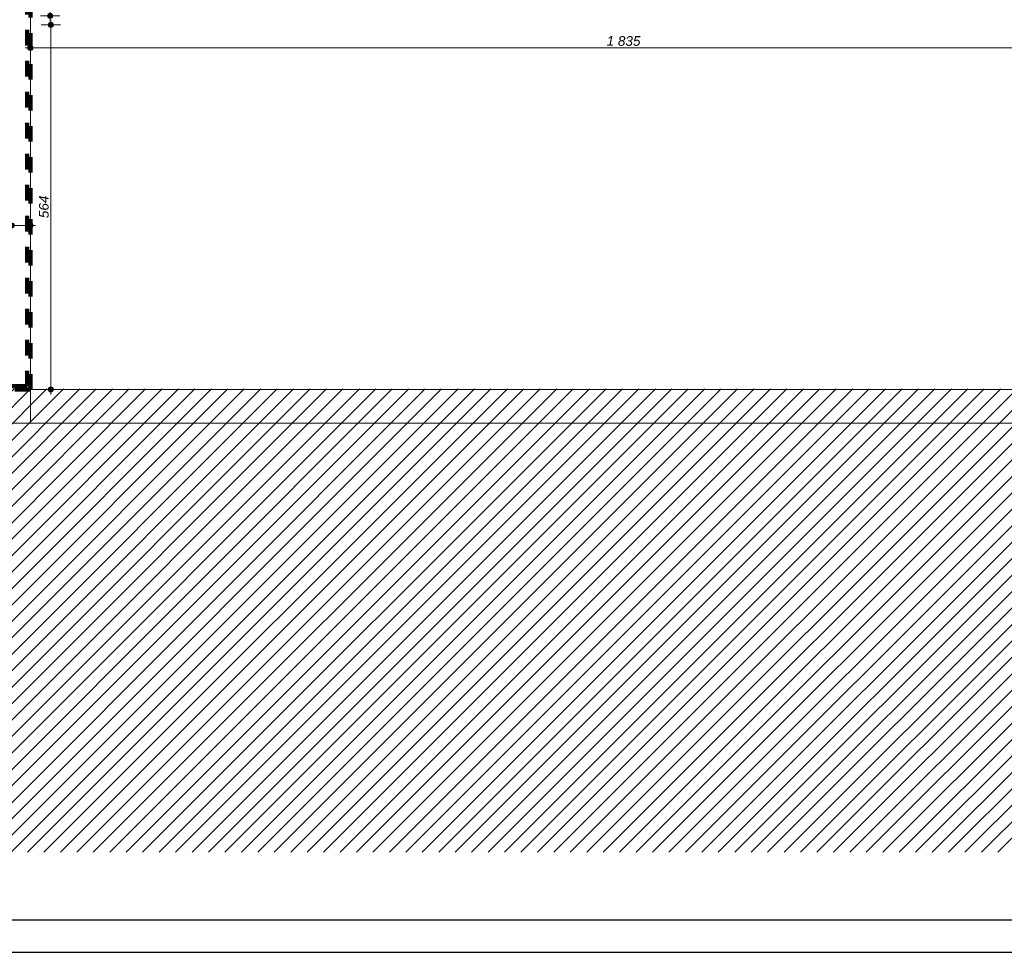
# Model space of a CAD drawing. Header units: millimetres. Extents: x -13944 to 76372, y -78836 to -36151.
# Tile 9 of 29: x 29760 to 45000, y -78836 to -64398. Entities that reach past the tile are written whole.
import ezdxf

# ---------------------------------------------------------------- set-up
doc = ezdxf.new("R2010")
doc.units = ezdxf.units.MM
doc.header["$MEASUREMENT"] = 0
doc.linetypes.add('Przerywana', pattern=[480, 240, -240])
for name, color, linetype, lineweight in [('0_Nr_pióra__4', 7, 'Continuous', 25), ('_podkład_Nr_pióra__1', 7, 'Continuous', 0), ('Konstrukcja - Ściany zew_Nr_pióra__1', 7, 'Continuous', 0), ('Wymiarowanie - Ogólne_Nr_pióra__82', 114, 'Continuous', 13)]:
    doc.layers.add(name, color=color, linetype=linetype, lineweight=lineweight)
doc.layers.add('Wymiarowanie - Ogólne', color=7, linetype='Continuous')
doc.styles.add('GENERATED_STYLE_2', font='txt')
doc.dimstyles.new('GENERATED_STYLE__1', dxfattribs={"dimtxt": 150, "dimasz": 152, "dimexe": 0.18, "dimexo": 0, "dimgap": 0.09, "dimtad": 1, "dimlfac": 0.1, "dimzin": 0, "dimdsep": 46, "dimtxsty": 'GENERATED_STYLE_2', "dimblk": 'ARROWHEAD_11', "dimblk1": 'ARROWHEAD_11', "dimblk2": 'ARROWHEAD_11', "dimcen": 0.09, "dimclrd": 114, "dimclre": 114, "dimclrt": 114, "dimazin": 0, "dimtfac": 1, "dimtdec": 4, "dimtmove": 0, "dimatfit": 3, "dimfxl": 1, "dimtolj": 1, "dimtzin": 0, "dimarcsym": 0})
doc.dimstyles.new('GENERATED_STYLE__2', dxfattribs={"dimtxt": 150, "dimasz": 152, "dimexe": 0.18, "dimexo": 0, "dimgap": 0.09, "dimtad": 1, "dimtih": 1, "dimtoh": 1, "dimlfac": 0.1, "dimzin": 0, "dimdsep": 46, "dimtxsty": 'GENERATED_STYLE_2', "dimblk": 'ARROWHEAD_11', "dimblk1": 'ARROWHEAD_11', "dimblk2": 'ARROWHEAD_11', "dimcen": 0.09, "dimclrd": 114, "dimclre": 114, "dimclrt": 114, "dimazin": 0, "dimtfac": 1, "dimtdec": 4, "dimtmove": 0, "dimatfit": 3, "dimfxl": 1, "dimtolj": 1, "dimtzin": 0, "dimarcsym": 0})

# ---------------------------------------------------------------- blocks, each defined once
blk = doc.blocks.new('*D67')
at = {"layer": 'Wymiarowanie - Ogólne_Nr_pióra__82', "linetype": 'Continuous'}
for points in [[(29675, -67584), (29672, -67569), (29663, -67556), (29650, -67547), (29635, -67544), (29619, -67547), (29606, -67556), (29598, -67569), (29595, -67584), (29598, -67599), (29606, -67612), (29619, -67621), (29635, -67624), (29650, -67621), (29663, -67612), (29672, -67599)], [(29965, -67584), (29962, -67569), (29953, -67556), (29940, -67547), (29925, -67544), (29909, -67547), (29896, -67556), (29888, -67569), (29885, -67584), (29888, -67599), (29896, -67612), (29909, -67621), (29925, -67624), (29940, -67621), (29953, -67612), (29962, -67599)]]:
    blk.add_hatch(color=256, dxfattribs=at).paths.add_polyline_path(points)
for p, q in [((29635, -67544), (29635, -67434)), ((29925, -67544), (29925, -67434)), ((29635, -67734), (29635, -67624)), ((29675, -67584), (29885, -67584)), ((29925, -67734), (29925, -67624)), ((29965, -67584), (30005, -67584))]:
    blk.add_line(p, q, dxfattribs=at)
for centre in [(29635, -67584), (29925, -67584)]:
    blk.add_circle(centre, 40, dxfattribs=at)
blk = doc.blocks.new('ARROWHEAD_11')
at = {"color": 0, "linetype": 'Continuous', "lineweight": 0}
blk.add_line((0, 0), (-1, 0), dxfattribs=at)
at = {"color": 0, "linetype": 'Continuous', "lineweight": 0, "const_width": 0.25, "flags": 128}
blk.add_lwpolyline([(-0.125, 0, 1), (0.125, 0, 1)], format="xyb", close=True, dxfattribs=at)
blk = doc.blocks.new('*D279')
at = {"layer": 'Wymiarowanie - Ogólne_Nr_pióra__82', "linetype": 'Continuous'}
for points in [[(30270, -62685), (30267, -62670), (30258, -62657), (30245, -62648), (30230, -62645), (30214, -62648), (30201, -62657), (30193, -62670), (30190, -62685), (30193, -62701), (30201, -62714), (30214, -62722), (30230, -62725), (30245, -62722), (30258, -62714), (30267, -62701)], [(30270, -64339), (30267, -64324), (30258, -64311), (30245, -64302), (30230, -64299), (30214, -64302), (30201, -64311), (30193, -64324), (30190, -64339), (30193, -64354), (30201, -64367), (30214, -64376), (30230, -64379), (30245, -64376), (30258, -64367), (30267, -64354)]]:
    blk.add_hatch(color=256, dxfattribs=at).paths.add_polyline_path(points)
for p, q in [((30230, -62645), (30230, -62605)), ((30190, -62685), (30080, -62685)), ((30230, -64299), (30230, -62725)), ((30380, -62685), (30270, -62685)), ((30190, -64339), (30080, -64339)), ((30230, -64419), (30230, -64379)), ((30380, -64339), (30270, -64339))]:
    blk.add_line(p, q, dxfattribs=at)
for centre in [(30230, -62685), (30230, -64339)]:
    blk.add_circle(centre, 40, dxfattribs=at)
at = {"layer": 'Wymiarowanie - Ogólne_Nr_pióra__82', "insert": (30200, -63683), "char_height": 150, "attachment_point": 7, "rotation": 90, "style": 'GENERATED_STYLE_2'}
blk.add_mtext('\\A1;{\\fArial|b0|i1|c238|p38;165}', dxfattribs=at)
blk = doc.blocks.new('*D312')
at = {"layer": 'Wymiarowanie - Ogólne_Nr_pióra__82', "linetype": 'Continuous'}
for points in [[(30280, -64479), (30277, -64464), (30268, -64451), (30255, -64442), (30240, -64439), (30225, -64442), (30212, -64451), (30203, -64464), (30200, -64479), (30203, -64494), (30212, -64507), (30225, -64516), (30240, -64519), (30255, -64516), (30268, -64507), (30277, -64494)], [(30280, -70122), (30277, -70107), (30268, -70094), (30255, -70085), (30240, -70082), (30225, -70085), (30212, -70094), (30203, -70107), (30200, -70122), (30203, -70137), (30212, -70150), (30225, -70159), (30240, -70162), (30255, -70159), (30268, -70150), (30277, -70137)]]:
    blk.add_hatch(color=256, dxfattribs=at).paths.add_polyline_path(points)
for p, q in [((30240, -64439), (30240, -64399)), ((30200, -64479), (30090, -64479)), ((30240, -70082), (30240, -64519)), ((30390, -64479), (30280, -64479)), ((30200, -70122), (30090, -70122)), ((30240, -70202), (30240, -70162)), ((30390, -70122), (30280, -70122))]:
    blk.add_line(p, q, dxfattribs=at)
for centre in [(30240, -64479), (30240, -70122)]:
    blk.add_circle(centre, 40, dxfattribs=at)
at = {"layer": 'Wymiarowanie - Ogólne_Nr_pióra__82', "insert": (30210, -67471), "char_height": 150, "attachment_point": 7, "rotation": 90, "style": 'GENERATED_STYLE_2'}
blk.add_mtext('\\A1;{\\fArial|b0|i1|c238|p38;564}', dxfattribs=at)
blk = doc.blocks.new('*D313')
at = {"layer": 'Wymiarowanie - Ogólne_Nr_pióra__82', "linetype": 'Continuous'}
for points in [[(29965, -64835), (29962, -64819), (29953, -64806), (29940, -64798), (29925, -64795), (29909, -64798), (29896, -64806), (29888, -64819), (29885, -64835), (29888, -64850), (29896, -64863), (29909, -64871), (29925, -64875), (29940, -64871), (29953, -64863), (29962, -64850)], [(48315, -64835), (48312, -64819), (48304, -64806), (48291, -64798), (48275, -64795), (48260, -64798), (48247, -64806), (48238, -64819), (48235, -64835), (48238, -64850), (48247, -64863), (48260, -64871), (48275, -64875), (48291, -64871), (48304, -64863), (48312, -64850)]]:
    blk.add_hatch(color=256, dxfattribs=at).paths.add_polyline_path(points)
for p, q in [((29925, -64795), (29925, -64685)), ((48275, -64795), (48275, -64685)), ((29845, -64835), (29885, -64835)), ((29925, -64985), (29925, -64875)), ((29965, -64835), (48235, -64835)), ((48275, -64985), (48275, -64875)), ((48315, -64835), (48355, -64835))]:
    blk.add_line(p, q, dxfattribs=at)
for centre in [(29925, -64835), (48275, -64835)]:
    blk.add_circle(centre, 40, dxfattribs=at)
at = {"layer": 'Wymiarowanie - Ogólne_Nr_pióra__82', "insert": (38844, -64805), "char_height": 150, "attachment_point": 7, "style": 'GENERATED_STYLE_2'}
blk.add_mtext('\\A1;{\\fArial|b0|i1|c238|p38;1 835}', dxfattribs=at)

msp = doc.modelspace()

# ---------------------------------------------------------------- hatches: boundary and pattern name
at = {"layer": 'Konstrukcja - Ściany zew_Nr_pióra__1', "linetype": 'Continuous'}
h = msp.add_hatch(dxfattribs=at)
h.set_pattern_fill('Bloczki_ceramiczne', color=256, style=0, pattern_type=2)
h.set_pattern_definition([(45, (0, 0), (-127.27922, 127.27922), [])])
h.paths.add_polyline_path([(-1040.404, -76044.91), (-1040.404, -77288.047), (60264.596, -77288.047), (60264.596, -70115.378), (27734.596, -70115.378), (27734.596, -71572.176), (23038.421, -71572.176), (6159.596, -71572.176), (6159.596, -76044.91)])

# ---------------------------------------------------------------- linework, layer by layer
at = {"color": 10, "linetype": 'Przerywana', "lineweight": 90}
for points in [[(51552.619, -62635.477), (29874.596, -62635.477), (29874.596, -70072.176), (27684.596, -70072.176), (27684.596, -71522.176), (6109.041, -71522.176), (6109.041, -75994.91), (2214.596, -75994.91), (2214.596, -62340.81), (-166.603, -62340.81), (-3762.777, -67476.679), (-6993.438, -65214.545), (-1344.944, -57147.659), (259.028, -57147.659), (259.028, -55840.165), (2214.596, -55791.755), (2214.596, -48042.978), (28344.596, -48042.978), (28344.596, -37700.678), (28894.596, -37700.678), (28894.596, -40912.978), (37933.313, -40912.978), (60214.596, -59602.704)], [(51534.742, -62685.477), (29924.596, -62685.477), (29924.596, -70122.176), (27734.596, -70122.176), (27734.596, -71572.176), (6159.041, -71572.176), (6159.041, -76044.91), (2164.596, -76044.91), (2164.596, -62390.81), (-140.574, -62390.81), (-3750.498, -67546.315)]]:
    msp.add_lwpolyline(points, dxfattribs=at)
at = {"layer": '0_Nr_pióra__4', "linetype": 'Continuous', "flags": 128}
for points in [[(76371.934, -36317.498), (-13943.569, -36317.498), (-13943.569, -78836.041), (76371.934, -78836.041)], [(-9110.033, -37336.041), (75871.934, -37336.041), (75871.934, -78336.041), (-9110.033, -78336.041)]]:
    msp.add_lwpolyline(points, close=True, dxfattribs=at)
at = {"layer": '_podkład_Nr_pióra__1', "linetype": 'Continuous'}
for p, q in [((29924.596, -62685.3), (29924.596, -70642.176)), ((29924.596, -70122.176), (60264.596, -70122.176)), ((29924.596, -70642.176), (28254.596, -70642.176)), ((29924.596, -70642.176), (60264.596, -70642.176))]:
    msp.add_line(p, q, dxfattribs=at)

# ---------------------------------------------------------------- dimensions: what is measured, and where the dimension line sits
at = {"layer": 'Wymiarowanie - Ogólne', "color": 114, "linetype": 'Continuous', "lineweight": 13}
for base, p1, p2, text, picture, middle in [((30229.556, -62685.3), (29924.596, -64338.978), (29924.596, -62685.3), '165', '*D279', (30124.556, -63512.139)), ((30240.035, -64478.978), (30017.807, -70122.176), (29924.596, -64478.978), '564', '*D312', (30135.035, -67300.577))]:
    dim = msp.add_linear_dim(base=base, p1=p1, p2=p2, angle=90, text=text, dimstyle='GENERATED_STYLE__1', dxfattribs=at)
    dim.commit()
    dim.dimension.update_dxf_attribs({"geometry": picture, "text_midpoint": middle, "dimtype": 160, "text_rotation": 90})
dim = msp.add_linear_dim(base=(48275.394, -64834.54), p1=(29924.596, -64478.978), p2=(48275.394, -64479.712), text='1 835', dimstyle='GENERATED_STYLE__2', dxfattribs=at)
dim.commit()
dim.dimension.update_dxf_attribs({"geometry": '*D313', "text_midpoint": (39099.995, -64729.54), "dimtype": 160})
dim = msp.add_linear_dim(base=(29924.596, -67584.155), p1=(29634.596, -68728.165), p2=(29924.596, -68667.657), dimstyle='GENERATED_STYLE__2', dxfattribs=at)
dim.commit()
dim.dimension.update_dxf_attribs({"geometry": '*D67', "text_midpoint": (29480.767, -67479.155), "dimtype": 160})

doc.saveas('drawing.dxf')
